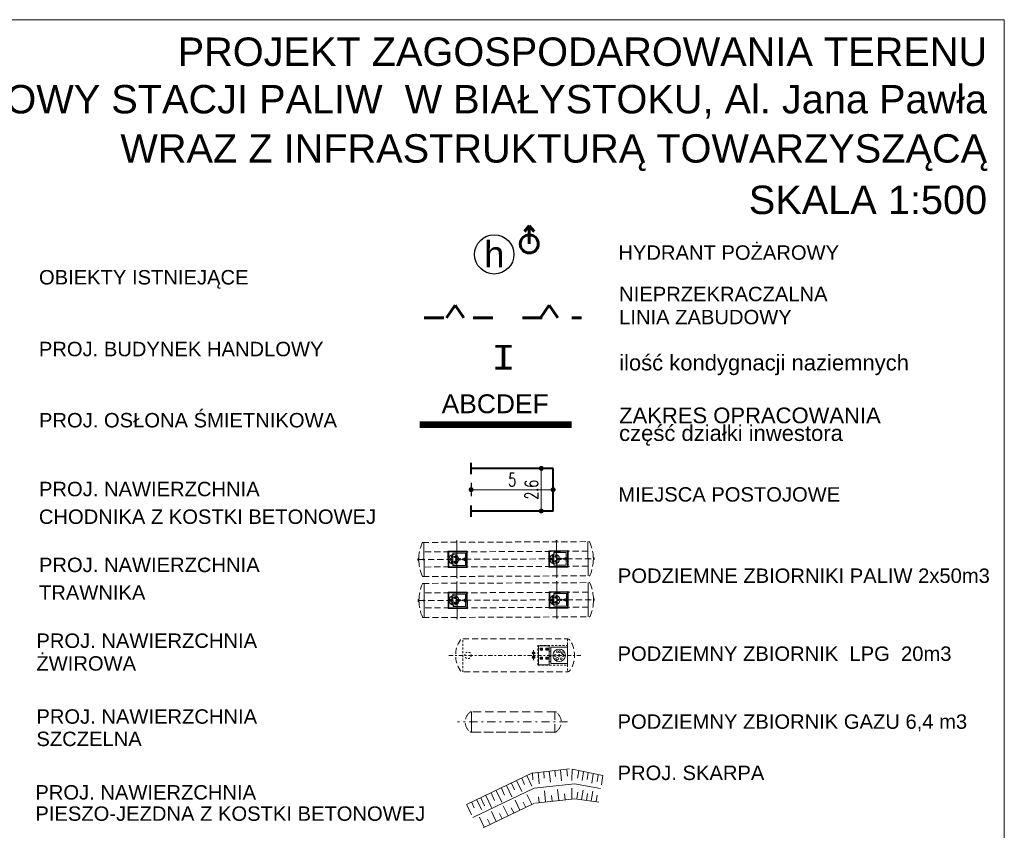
# Model space of a CAD drawing. Header units: metres. Extents: x 7472034 to 8439876, y 5890181 to 5961460.
# Tile 201 of 202: x 8439623 to 8439683, y 5890437 to 5890486. Entities that reach past the tile are written whole.
import ezdxf
from ezdxf.enums import TextEntityAlignment as Align

# ---------------------------------------------------------------- set-up
doc = ezdxf.new("R2010")
doc.units = ezdxf.units.M
doc.header["$MEASUREMENT"] = 0
for name, pattern in [('ACAD_ISO03W100', [30, 12, -18]), ('BUW', [1.5, 1, -0.5]), ('DASHDOT', [25.4, 12.7, -6.35, 0, -6.35]), ('DASHDOT2', [0.5, 0.25, -0.125, 0, -0.125]), ('DASHED', [19.05, 12.7, -6.35]), ('DASHED2', [0.375, 0.25, -0.125]), ('HIDDEN', [0.375, 0.25, -0.125]), ('HIDDEN2', [0.1875, 0.125, -0.0625])]:
    doc.linetypes.add(name, pattern=pattern)
doc.layers.get('0').update_dxf_attribs({"linetype": 'CONTINUOUS', "lineweight": 5})
doc.layers.get('Defpoints').update_dxf_attribs({"linetype": 'CONTINUOUS'})
for name, color, linetype in [('--RAMKA', 7, 'CONTINUOUS'), ('100_rzut_wym_wew', 7, 'CONTINUOUS'), ('właz', 7, 'CONTINUOUS'), ('zlew', 7, 'CONTINUOUS')]:
    doc.layers.add(name, color=color, linetype=linetype)
for name, color, linetype, lineweight in [('__GRANICA', 5, 'ACAD_ISO03W100', 80), ('a___ogony', 7, 'CONTINUOUS', 5), ('a_opisy', 7, 'CONTINUOUS', 18), ('ZAG-obrys 018 wymiary', 7, 'CONTINUOUS', 18), ('ZAG-OBRYS013', 7, 'CONTINUOUS', 13), ('ZAG-OBRYS025', 7, 'CONTINUOUS', 25), ('ZAG-OBRYS070', 7, 'CONTINUOUS', 70), ('ZAG-OPIS_020', 7, 'CONTINUOUS', 25), ('zbiorniki', 7, 'CONTINUOUS', 13), ('zrębnica', 7, 'CONTINUOUS', 5)]:
    doc.layers.add(name, color=color, linetype=linetype, lineweight=lineweight)
doc.styles.add('ARIAL', font='arial.ttf')
doc.styles.add('DIM', font='simplex.shx', dxfattribs={"width": 0.8})
doc.styles.add('RS', font='Romans.shx', dxfattribs={"width": 0.7})
doc.dimstyles.new('DIM-WEW_500', dxfattribs={"dimscale": 5, "dimtxt": 18, "dimasz": 10, "dimexe": 4, "dimexo": 8, "dimgap": 5, "dimtad": 1, "dimlfac": 0.01, "dimzin": 9, "dimdsep": 46, "dimtxsty": 'DIM', "dimblk": 'ARCHTICK', "dimcen": 5, "dimclrt": 112, "dimadec": 4, "dimazin": 2, "dimtfac": 4, "dimtmove": 0, "dimatfit": 3, "dimldrblk": 'ARCHTICK', "dimfxl": 0, "dimtolj": 1, "dimlwd": 13, "dimarcsym": 0})

# ---------------------------------------------------------------- blocks, each defined once
blk = doc.blocks.new('zb.LPG')
at = {"linetype": 'DASHDOT2', "ltscale": 2}
blk.add_line((-1, 6.485), (-1, -0.217), dxfattribs=at)
at = {"linetype": 'HIDDEN', "ltscale": 2}
for p, q in [((-0.375, 5.712), (-1.625, 5.712)), ((-0.375, 0.626), (-1.625, 0.626))]:
    blk.add_line(p, q, dxfattribs=at)
at = {"linetype": 'DASHED'}
blk.add_line((-1.625, 0.626), (-0.375, 0.626), dxfattribs=at)
at = {"linetype": 'HIDDEN', "ltscale": 2}
blk.add_lwpolyline([(-0.375, 0.626), (-0.375, 5.712, 0.167054), (-0.407, 5.804, 0.488428), (-1.593, 5.804, 0.167054), (-1.625, 5.712), (-1.625, 0.626, 0.167054), (-1.593, 0.533, 0.488428), (-0.407, 0.533, 0.167054), (-0.375, 0.626), (-0.375, 5.712)], format="xyb", close=True, dxfattribs=at)
blk = doc.blocks.new('NUMER_')
blk.add_circle((0, 0), 120)
at = {"style": 'ARIAL'}
blk.add_attdef('1', (-58.9, -80.2), '', height=170, rotation=360, dxfattribs=at)
blk = doc.blocks.new('A$C2CC52E2D')
at = {"color": 174, "linetype": 'Continuous', "lineweight": 60}
for points in [[(0.55, 1.661), (0.249, 1.31)], [(0.55, 1.661), (0.851, 1.31)], [(0.55, 0.55), (0.55, 1.561)]]:
    blk.add_lwpolyline(points, dxfattribs=at)
blk.add_circle((0.55, 0.55), 0.55, dxfattribs=at)
blk = doc.blocks.new('_Dot')
at = {"color": 0, "linetype": 'ByBlock', "lineweight": -2}
blk.add_line((-0.5, 0), (-1, 0), dxfattribs=at)
at = {"color": 0, "linetype": 'ByBlock', "const_width": 0.5}
blk.add_lwpolyline([(-0.25, 0, 1), (0.25, 0, 1)], format="xyb", close=True, dxfattribs=at)
blk = doc.blocks.new('*D110')
at = {"layer": 'Defpoints', "color": 0, "linetype": 'Continuous'}
for p in [(8439652.73, 5890459.038, 0), (8439652.73, 5890456.438, 0), (8439654.51, 5890456.438)]:
    blk.add_point(p, dxfattribs=at)
at = {"layer": 'ZAG-obrys 018 wymiary', "color": 0, "linetype": 'Continuous', "lineweight": -2}
for p, q in [((8439653.53, 5890459.038), (8439654.91, 5890459.038)), ((8439653.53, 5890456.438), (8439654.91, 5890456.438))]:
    blk.add_line(p, q, dxfattribs=at)
at = {"layer": 'ZAG-obrys 018 wymiary', "color": 0, "linetype": 'Continuous', "lineweight": 13}
blk.add_line((8439654.51, 5890458.738), (8439654.51, 5890456.738), dxfattribs=at)
at = {"layer": 'ZAG-obrys 018 wymiary', "color": 0, "linetype": 'Continuous', "lineweight": 13, "xscale": 0.3, "yscale": 0.3, "zscale": 0.3}
for p, rotation in [((8439654.51, 5890459.038), 90), ((8439654.51, 5890456.438), 270)]:
    blk.add_blockref('_Dot', p, dxfattribs=dict(at, rotation=rotation))
at = {"layer": 'ZAG-obrys 018 wymiary', "color": 112, "linetype": 'Continuous', "lineweight": 25, "insert": (8439653.91, 5890457.738), "char_height": 0.8, "attachment_point": 5, "rotation": 90, "style": 'RS'}
blk.add_mtext('\\A1;2.6', dxfattribs=at)
blk = doc.blocks.new('_ArchTick')
at = {"layer": '100_rzut_wym_wew', "color": 0, "linetype": 'Continuous', "const_width": 0.15}
blk.add_lwpolyline([(-0.5, -0.5), (0.5, 0.5)], dxfattribs=at)
blk = doc.blocks.new('*D111')
at = {"layer": 'Defpoints', "color": 0, "linetype": 'Continuous'}
for p in [(8439650.23, 5890458.959, 0), (8439655.23, 5890458.959, 0), (8439650.23, 5890457.738)]:
    blk.add_point(p, dxfattribs=at)
at = {"layer": 'ZAG-obrys 018 wymiary', "color": 0, "linetype": 'Continuous', "lineweight": -2}
for p, q in [((8439650.23, 5890458.159), (8439650.23, 5890457.338)), ((8439655.23, 5890458.159), (8439655.23, 5890457.338))]:
    blk.add_line(p, q, dxfattribs=at)
at = {"layer": 'ZAG-obrys 018 wymiary', "color": 0, "linetype": 'Continuous', "lineweight": 13}
blk.add_line((8439654.93, 5890457.738), (8439650.53, 5890457.738), dxfattribs=at)
at = {"layer": 'ZAG-obrys 018 wymiary', "color": 0, "linetype": 'Continuous', "lineweight": 13, "xscale": 0.3, "yscale": 0.3, "zscale": 0.3, "rotation": 180}
blk.add_blockref('_Dot', (8439650.23, 5890457.738), dxfattribs=at)
at = {"layer": 'ZAG-obrys 018 wymiary', "color": 0, "linetype": 'Continuous', "lineweight": 13, "xscale": 0.3, "yscale": 0.3, "zscale": 0.3}
blk.add_blockref('_Dot', (8439655.23, 5890457.738), dxfattribs=at)
at = {"layer": 'ZAG-obrys 018 wymiary', "color": 112, "linetype": 'Continuous', "lineweight": 25, "insert": (8439652.73, 5890458.338), "char_height": 0.8, "attachment_point": 5, "style": 'RS'}
blk.add_mtext('\\A1;5', dxfattribs=at)
blk = doc.blocks.new('STUDNIA NAZB')
at = {"layer": 'właz', "lineweight": 0}
blk.add_lwpolyline([(-1255, 1255), (-335, 1255), (-335, 335), (-1255, 335)], close=True, dxfattribs=at)
at = {"layer": 'właz', "linetype": 'Continuous', "lineweight": 0}
for centre, radius in [((-795, 405), 360), ((-795, 1225), 105), ((-795, 1225), 57), ((-795, 845), 57), ((-795, 845), 57), ((-795, 1045), 30), ((-981, 513), 82.5), ((-981, 298), 82.5), ((-981, 513), 30), ((-981, 298), 30), ((-795, 620), 82.5), ((-795, 190), 82.5), ((-795, 620), 30), ((-795, 190), 30), ((-609, 513), 82.5), ((-609, 298), 82.5), ((-609, 513), 30), ((-609, 298), 30)]:
    blk.add_circle(centre, radius, dxfattribs=at)
at = {"layer": 'zrębnica', "lineweight": 0}
for p, q in [((-1395, 1385), (-1395, -15)), ((-195, 1385), (-1395, 1385)), ((-1345, 1335), (-1395, 1385)), ((-1345, 1335), (-1370, 1360)), ((-1345, 35), (-1345, 1335)), ((-245, 1335), (-1345, 1335)), ((-245, 1335), (-195, 1385)), ((-245, 1335), (-220, 1360)), ((-245, 1335), (-220, 1360)), ((-245, 1335), (-220, 1360)), ((-245, 1335), (-220, 1360)), ((-245, 35), (-245, 1335)), ((-245, 35), (-245, 1335)), ((-195, -15), (-195, 1385)), ((-1345, 35), (-1395, -15)), ((-245, 35), (-1345, 35)), ((-245, 35), (-195, -15)), ((-245, 35), (-220, 10)), ((-195, -15), (-1395, -15))]:
    blk.add_line(p, q, dxfattribs=at)
blk = doc.blocks.new('A$C362D00BD')
for p, q in [((0, 174), (0, 60)), ((0, 174), (51, 174)), ((0, 60), (51, 60)), ((53, 210), (9, 174)), ((53, 24), (9, 60)), ((55, 234), (65, 234)), ((55, 0), (65, 0))]:
    blk.add_line(p, q)
blk.add_arc((1474, 117), 1424, 175.28738, 184.71262)
blk = doc.blocks.new('A$C58F05183')
blk.add_lwpolyline([(36, 23), (23, 36), (10, 23), (23, 10)], close=True)
for radius in [23, 18]:
    blk.add_circle((23, 23), radius)

msp = doc.modelspace()

# ---------------------------------------------------------------- linework, layer by layer
at = {"color": 5, "ltscale": 0.5}
for p, q in [((8439653.971, 5890440.472), (8439649.952, 5890438.538)), ((8439653.957, 5890440.452), (8439656.232, 5890440.71)), ((8439656.399, 5890440.688), (8439658.259, 5890440.297)), ((8439654.083, 5890439.524), (8439656.528, 5890439.8)), ((8439656.528, 5890439.8), (8439658.112, 5890439.512)), ((8439654.083, 5890439.524), (8439650.334, 5890437.737)), ((8439654.105, 5890438.614), (8439650.962, 5890437.113)), ((8439654.155, 5890438.619), (8439656.557, 5890438.89)), ((8439656.557, 5890438.89), (8439658.023, 5890438.685))]:
    msp.add_line(p, q, dxfattribs=at)
at = {"color": 5, "ltscale": 0.1}
for p, q in [((8439653.972, 5890440.454), (8439654.004, 5890440.036)), ((8439654.311, 5890440.493), (8439654.385, 5890439.799)), ((8439654.66, 5890440.533), (8439654.69, 5890440.137)), ((8439654.998, 5890440.578), (8439655.071, 5890439.9)), ((8439655.339, 5890440.615), (8439655.376, 5890440.239)), ((8439655.674, 5890440.651), (8439655.747, 5890439.973)), ((8439656.064, 5890440.652), (8439656.1, 5890440.276)), ((8439656.399, 5890440.688), (8439656.378, 5890440.009)), ((8439656.794, 5890440.597), (8439656.718, 5890440.146)), ((8439657.077, 5890440.546), (8439656.996, 5890439.994)), ((8439657.371, 5890440.482), (8439657.313, 5890440.057)), ((8439657.673, 5890440.397), (8439657.595, 5890439.84)), ((8439657.97, 5890440.355), (8439657.912, 5890439.937)), ((8439652.699, 5890439.847), (8439652.883, 5890439.428)), ((8439653.004, 5890439.996), (8439653.322, 5890439.331)), ((8439653.321, 5890440.15), (8439653.496, 5890439.751)), ((8439653.627, 5890440.299), (8439653.935, 5890439.654)), ((8439658.259, 5890440.297), (8439658.18, 5890439.731)), ((8439651.455, 5890439.24), (8439651.657, 5890438.781)), ((8439651.759, 5890439.388), (8439652.095, 5890438.684)), ((8439652.077, 5890439.543), (8439652.27, 5890439.105)), ((8439652.382, 5890439.692), (8439652.708, 5890439.008)), ((8439653.631, 5890439.143), (8439653.925, 5890438.528)), ((8439654.701, 5890439.374), (8439654.774, 5890438.696)), ((8439655.497, 5890439.46), (8439655.57, 5890438.782)), ((8439655.924, 5890439.182), (8439655.974, 5890438.826)), ((8439656.363, 5890439.541), (8439656.366, 5890438.869)), ((8439656.672, 5890438.879), (8439656.731, 5890439.296)), ((8439656.97, 5890438.836), (8439657.061, 5890439.418)), ((8439657.269, 5890438.786), (8439657.329, 5890439.211)), ((8439657.543, 5890438.754), (8439657.647, 5890439.342)), ((8439657.854, 5890438.712), (8439657.924, 5890439.11)), ((8439649.964, 5890438.513), (8439650.253, 5890437.908)), ((8439650.278, 5890438.667), (8439650.427, 5890438.328)), ((8439650.586, 5890438.817), (8439650.866, 5890438.231)), ((8439650.833, 5890438.937), (8439651.043, 5890438.458)), ((8439651.136, 5890439.085), (8439651.482, 5890438.361)), ((8439652.909, 5890438.798), (8439653.203, 5890438.183)), ((8439653.405, 5890438.677), (8439653.57, 5890438.358)), ((8439654.332, 5890439.009), (8439654.383, 5890438.654)), ((8439655.128, 5890439.095), (8439655.178, 5890438.74)), ((8439651.465, 5890438.109), (8439651.759, 5890437.493)), ((8439651.96, 5890437.987), (8439652.125, 5890437.669)), ((8439652.187, 5890438.454), (8439652.481, 5890437.838)), ((8439652.682, 5890438.332), (8439652.848, 5890438.013)), ((8439650.742, 5890437.764), (8439651.036, 5890437.148)), ((8439651.238, 5890437.642), (8439651.403, 5890437.324))]:
    msp.add_line(p, q, dxfattribs=at)
at = {"layer": '__GRANICA', "color": 246, "lineweight": 60, "ltscale": 0.1}
for p, q in [((8439648.728, 5890468.218), (8439649.255, 5890469)), ((8439649.781, 5890468.218), (8439649.255, 5890469)), ((8439654.458, 5890468.218), (8439654.984, 5890469)), ((8439655.511, 5890468.218), (8439654.984, 5890469)), ((8439647.363, 5890468.218), (8439656.951, 5890468.218))]:
    msp.add_line(p, q, dxfattribs=at)
at = {"layer": 'a___ogony', "ltscale": 0.1}
msp.add_lwpolyline([(8439175.585, 5890486.406), (8439682.733, 5890486.406), (8439682.733, 5890289.798), (8439175.585, 5890289.798)], close=True, dxfattribs=at)
at = {"layer": 'a_opisy', "color": 0, "linetype": 'HIDDEN2', "lineweight": 15, "ltscale": 3}
for p, q in [((8439647.287, 5890454.523), (8439657.424, 5890454.57)), ((8439647.042, 5890453.48), (8439657.679, 5890453.529)), ((8439657.358, 5890453.986), (8439647.358, 5890453.94)), ((8439657.363, 5890453.069), (8439647.363, 5890453.023)), ((8439647.297, 5890452.439), (8439657.434, 5890452.486)), ((8439647.299, 5890452.023), (8439657.436, 5890452.07)), ((8439657.37, 5890451.486), (8439647.37, 5890451.44)), ((8439647.054, 5890450.98), (8439657.69, 5890451.029)), ((8439657.374, 5890450.569), (8439647.374, 5890450.523)), ((8439647.309, 5890449.939), (8439657.445, 5890449.986))]:
    msp.add_line(p, q, dxfattribs=at)
at = {"layer": 'a_opisy', "linetype": 'DASHED2', "lineweight": 18, "ltscale": 200}
for p, q in [((8439654.349, 5890447.059, 0), (8439654.349, 5890448.209, 0)), ((8439654.999, 5890447.059, 0), (8439654.999, 5890448.209, 0)), ((8439655.099, 5890447.134, 0), (8439655.099, 5890448.134, 0)), ((8439656.099, 5890447.134, 0), (8439656.099, 5890448.134, 0)), ((8439654.576, 5890447.943, 0), (8439654.576, 5890448.083, 0)), ((8439654.576, 5890447.393, 0), (8439654.576, 5890447.533, 0)), ((8439654.777, 5890447.393, 0), (8439654.777, 5890447.533, 0)), ((8439654.921, 5890447.393, 0), (8439654.921, 5890447.533, 0))]:
    msp.add_line(p, q, dxfattribs=at)
at = {"layer": 'a_opisy', "lineweight": 5, "ltscale": 0.5}
for p, q in [((8439654.999, 5890448.209, 0), (8439654.349, 5890448.209, 0)), ((8439656.099, 5890448.134, 0), (8439655.099, 5890448.134, 0)), ((8439656.103, 5890448.134, 0), (8439655.103, 5890448.134, 0)), ((8439654.999, 5890447.059, 0), (8439654.349, 5890447.059, 0)), ((8439656.099, 5890447.134, 0), (8439655.099, 5890447.134, 0)), ((8439656.103, 5890447.134, 0), (8439655.103, 5890447.134, 0))]:
    msp.add_line(p, q, dxfattribs=at)
at = {"layer": 'a_opisy', "color": 0, "linetype": 'DASHDOT2', "lineweight": 5}
msp.add_line((8439656.928, 5890447.634, 0), (8439648.826, 5890447.634, 0), dxfattribs=at)
at = {"layer": 'a_opisy', "linetype": 'DASHDOT', "lineweight": 5, "ltscale": 0.5}
for p, q in [((8439654.164, 5890447.523, 0), (8439653.925, 5890447.523, 0)), ((8439654.164, 5890447.773, 0), (8439653.926, 5890447.773, 0)), ((8439654.035, 5890447.338, 0), (8439654.035, 5890447.946, 0)), ((8439654.572, 5890448.013, 0), (8439654.432, 5890448.013, 0)), ((8439654.576, 5890448.013, 0), (8439654.436, 5890448.013, 0)), ((8439654.502, 5890447.943, 0), (8439654.502, 5890448.083, 0)), ((8439654.502, 5890447.393, 0), (8439654.502, 5890447.533, 0)), ((8439654.917, 5890448.013, 0), (8439654.777, 5890448.013, 0)), ((8439654.921, 5890448.013, 0), (8439654.781, 5890448.013, 0)), ((8439654.847, 5890447.943, 0), (8439654.847, 5890448.083, 0)), ((8439654.851, 5890447.393, 0), (8439654.851, 5890447.533, 0)), ((8439654.572, 5890447.463, 0), (8439654.432, 5890447.463, 0)), ((8439654.576, 5890447.463, 0), (8439654.436, 5890447.463, 0)), ((8439654.917, 5890447.463, 0), (8439654.777, 5890447.463, 0)), ((8439654.921, 5890447.463, 0), (8439654.781, 5890447.463, 0))]:
    msp.add_line(p, q, dxfattribs=at)
at = {"layer": 'a_opisy', "lineweight": 5}
for p, q in [((8439654.432, 5890447.943, 0), (8439654.432, 5890448.083, 0)), ((8439654.572, 5890448.083, 0), (8439654.432, 5890448.083, 0)), ((8439654.572, 5890447.943, 0), (8439654.432, 5890447.943, 0)), ((8439654.432, 5890447.393, 0), (8439654.432, 5890447.533, 0)), ((8439654.572, 5890447.533, 0), (8439654.432, 5890447.533, 0)), ((8439654.576, 5890448.083, 0), (8439654.436, 5890448.083, 0)), ((8439654.576, 5890447.943, 0), (8439654.436, 5890447.943, 0)), ((8439654.576, 5890447.533, 0), (8439654.436, 5890447.533, 0)), ((8439654.917, 5890448.083, 0), (8439654.777, 5890448.083, 0)), ((8439654.777, 5890447.943, 0), (8439654.777, 5890448.083, 0)), ((8439654.917, 5890447.943, 0), (8439654.777, 5890447.943, 0)), ((8439654.917, 5890447.533, 0), (8439654.777, 5890447.533, 0)), ((8439654.921, 5890448.083, 0), (8439654.781, 5890448.083, 0)), ((8439654.921, 5890447.943, 0), (8439654.781, 5890447.943, 0)), ((8439654.921, 5890447.533, 0), (8439654.781, 5890447.533, 0)), ((8439654.921, 5890447.943, 0), (8439654.921, 5890448.083, 0)), ((8439654.572, 5890447.393, 0), (8439654.432, 5890447.393, 0)), ((8439654.576, 5890447.393, 0), (8439654.436, 5890447.393, 0)), ((8439654.917, 5890447.393, 0), (8439654.777, 5890447.393, 0)), ((8439654.921, 5890447.393, 0), (8439654.781, 5890447.393, 0))]:
    msp.add_line(p, q, dxfattribs=at)
at = {"layer": 'a_opisy', "lineweight": 18}
for p, q in [((8439655.1, 5890447.885, 0), (8439654.999, 5890447.885, 0)), ((8439655.1, 5890447.567, 0), (8439654.999, 5890447.567, 0)), ((8439655.104, 5890447.885, 0), (8439655.003, 5890447.885, 0)), ((8439655.104, 5890447.567, 0), (8439655.003, 5890447.567, 0)), ((8439655.099, 5890447.25, 0), (8439654.999, 5890447.25, 0)), ((8439655.103, 5890447.25, 0), (8439655.003, 5890447.25, 0))]:
    msp.add_line(p, q, dxfattribs=at)
at = {"layer": 'a_opisy', "color": 0, "linetype": 'HIDDEN2', "lineweight": 15, "ltscale": 3, "elevation": 0, "flags": 128}
msp.add_lwpolyline([(8439649.724, 5890448.634), (8439656.099, 5890448.634, -0.253578), (8439656.266, 5890448.543, -0.29701), (8439656.266, 5890446.725, -0.253578), (8439656.099, 5890446.634), (8439649.724, 5890446.634, -0.253578), (8439649.557, 5890446.725, -0.29701), (8439649.557, 5890448.543, -0.253578)], format="xyb", close=True, dxfattribs=at)
at = {"layer": 'a_opisy', "color": 0, "linetype": 'HIDDEN2', "lineweight": 15, "elevation": 0, "flags": 128}
for points in [[(8439649.724, 5890446.634), (8439649.724, 5890448.634)], [(8439654.299, 5890447.034), (8439654.299, 5890448.234), (8439656.099, 5890448.234), (8439656.099, 5890447.034), (8439654.299, 5890447.034)], [(8439656.099, 5890448.634), (8439656.099, 5890446.634)]]:
    msp.add_lwpolyline(points, dxfattribs=at)
at = {"layer": 'a_opisy', "color": 0, "linetype": 'HIDDEN2', "lineweight": 15, "ltscale": 0.2}
msp.add_circle((8439650.04, 5890447.634, 0), 0.2, dxfattribs=at)
at = {"layer": 'a_opisy', "lineweight": 5}
for centre, radius in [((8439654.035, 5890447.773, 0), 0.075), ((8439654.035, 5890447.523, 0), 0.075), ((8439655.599, 5890447.634, 0), 0.38), ((8439655.359, 5890447.634, 0), 0.06), ((8439655.503, 5890447.854, 0), 0.06), ((8439655.599, 5890447.634, 0), 0.06), ((8439655.645, 5890447.871, 0), 0.06), ((8439655.783, 5890447.789, 0), 0.06), ((8439655.839, 5890447.634, 0), 0.075), ((8439655.479, 5890447.426, 0), 0.075), ((8439655.719, 5890447.426, 0), 0.06)]:
    msp.add_circle(centre, radius, dxfattribs=at)
at = {"layer": 'a_opisy', "color": 0, "linetype": 'HIDDEN2', "lineweight": 15, "ltscale": 3}
for centre, start, end in [((8439649.592, 5890453.492), 156.7638, 203.76822), ((8439655.129, 5890453.517), 336.7638, 23.76822), ((8439649.603, 5890450.992), 156.7638, 203.76822), ((8439655.141, 5890451.017), 336.7638, 23.76822)]:
    msp.add_arc(centre, 2.549, start, end, dxfattribs=at)
at = {"layer": 'ZAG-OBRYS025', "color": 250, "linetype": 'DASHED', "lineweight": 40, "ltscale": 200}
for p, q in [((8439650.23, 5890458.693, 0), (8439650.23, 5890459.383, 0)), ((8439650.23, 5890456.093, 0), (8439650.23, 5890456.783, 0))]:
    msp.add_line(p, q, dxfattribs=at)
at = {"layer": 'ZAG-OBRYS025', "color": 250, "linetype": 'DASHED', "lineweight": 40, "ltscale": 1.8}
for p, q in [((8439655.23, 5890459.038, 0), (8439650.23, 5890459.038, 0)), ((8439655.23, 5890456.438, 0), (8439650.23, 5890456.438, 0))]:
    msp.add_line(p, q, dxfattribs=at)
at = {"layer": 'ZAG-OBRYS025', "color": 250, "linetype": 'DASHED', "lineweight": 40, "ltscale": 1.8, "elevation": 0}
msp.add_lwpolyline([(8439655.23, 5890456.438), (8439655.23, 5890459.038)], dxfattribs=at)
at = {"layer": 'ZAG-OBRYS070', "color": 196, "linetype": 'BUW', "lineweight": 50, "ltscale": 3, "const_width": 0.4, "flags": 128}
msp.add_lwpolyline([(8439647.103, 5890461.703), (8439647.103, 5890461.703), (8439656.366, 5890461.703), (8439656.366, 5890461.703)], dxfattribs=at)
at = {"layer": 'zbiorniki', "linetype": 'DASHED', "lineweight": 0, "ltscale": 100}
for p, q in [((8439647.365, 5890452.44), (8439647.356, 5890454.523)), ((8439649.322, 5890454.612), (8439649.389, 5890454.612)), ((8439649.366, 5890452.369), (8439649.355, 5890454.611)), ((8439655.472, 5890454.642), (8439655.405, 5890454.642)), ((8439655.449, 5890452.398), (8439655.439, 5890454.641)), ((8439657.365, 5890452.487), (8439657.356, 5890454.57)), ((8439657.365, 5890452.481), (8439657.356, 5890454.564)), ((8439657.365, 5890452.481), (8439657.356, 5890454.564)), ((8439647.035, 5890453.399), (8439647.034, 5890453.561)), ((8439647.042, 5890453.561), (8439647.034, 5890453.561)), ((8439657.678, 5890453.611), (8439657.686, 5890453.611)), ((8439657.687, 5890453.448), (8439657.686, 5890453.611)), ((8439657.686, 5890453.557), (8439657.724, 5890453.557)), ((8439657.724, 5890453.502), (8439657.724, 5890453.557)), ((8439647.034, 5890453.507), (8439646.997, 5890453.507)), ((8439646.997, 5890453.452), (8439646.997, 5890453.507)), ((8439647.035, 5890453.452), (8439646.997, 5890453.452)), ((8439647.043, 5890453.399), (8439647.035, 5890453.399)), ((8439657.679, 5890453.448), (8439657.687, 5890453.448)), ((8439657.687, 5890453.502), (8439657.724, 5890453.502)), ((8439649.332, 5890452.369), (8439649.399, 5890452.369)), ((8439649.332, 5890452.369), (8439649.399, 5890452.369)), ((8439655.482, 5890452.399), (8439655.416, 5890452.398)), ((8439655.482, 5890452.399), (8439655.416, 5890452.398)), ((8439647.377, 5890449.94), (8439647.367, 5890452.023)), ((8439649.334, 5890452.112), (8439649.4, 5890452.112)), ((8439649.377, 5890449.869), (8439649.367, 5890452.111)), ((8439655.484, 5890452.142), (8439655.417, 5890452.142)), ((8439655.461, 5890449.898), (8439655.45, 5890452.141)), ((8439657.377, 5890449.987), (8439657.367, 5890452.07)), ((8439657.377, 5890449.981), (8439657.367, 5890452.064)), ((8439657.377, 5890449.981), (8439657.367, 5890452.064)), ((8439647.046, 5890451.007), (8439647.009, 5890451.007)), ((8439647.009, 5890450.952), (8439647.009, 5890451.007)), ((8439647.046, 5890450.952), (8439647.009, 5890450.952)), ((8439647.047, 5890450.899), (8439647.046, 5890451.061)), ((8439647.054, 5890451.061), (8439647.046, 5890451.061)), ((8439647.054, 5890450.899), (8439647.047, 5890450.899)), ((8439657.69, 5890451.111), (8439657.698, 5890451.111)), ((8439657.691, 5890450.948), (8439657.698, 5890450.948)), ((8439657.698, 5890450.948), (8439657.698, 5890451.111)), ((8439657.698, 5890451.057), (8439657.735, 5890451.057)), ((8439657.698, 5890451.002), (8439657.736, 5890451.002)), ((8439657.736, 5890451.002), (8439657.735, 5890451.057)), ((8439649.344, 5890449.869), (8439649.411, 5890449.869)), ((8439649.344, 5890449.869), (8439649.411, 5890449.869)), ((8439655.494, 5890449.899), (8439655.427, 5890449.898)), ((8439655.494, 5890449.899), (8439655.427, 5890449.898))]:
    msp.add_line(p, q, dxfattribs=at)
for centre, start, end in [((8439647.287, 5890454.481), 90.26599, 156.7638), ((8439657.424, 5890454.528), 23.76822, 90.26599), ((8439647.297, 5890452.481), 203.76822, 270.26599), ((8439657.434, 5890452.528), 270.26599, 336.7638), ((8439647.299, 5890451.981), 90.26599, 156.7638), ((8439657.436, 5890452.028), 23.76822, 90.26599), ((8439647.308, 5890449.981), 203.76822, 270.26599), ((8439657.445, 5890450.028), 270.26599, 336.7638)]:
    msp.add_arc(centre, 0.0417, start, end, dxfattribs=at)

# ---------------------------------------------------------------- block references
at = {"ltscale": 0.1}
msp.add_blockref('A$C2CC52E2D', (8439653.229, 5890472.178), dxfattribs=at)
at = {"layer": 'ZAG-OBRYS013', "rotation": 269.9999999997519}
msp.add_blockref('zb.LPG', (8439649.629, 5890442.571), dxfattribs=at)
at = {"layer": 'ZAG-OPIS_020', "lineweight": 9}
ref = msp.add_blockref('NUMER_', (8439651.644, 5890472.093), dxfattribs=dict(at, xscale=0.01, yscale=0.01, zscale=0.01))
ref.add_attrib('1', 'h', dxfattribs={"layer": '0', "height": 1.6, "style": 'ARIAL'}).set_placement((8439651.644, 5890472.093), align=Align.MIDDLE_CENTER)
at = {"layer": 'zbiorniki', "linetype": 'DASHED', "lineweight": 0, "ltscale": 100, "yscale": 0.0008333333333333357, "zscale": 0.0008333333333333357}
for name, p, xscale, rotation in [('A$C362D00BD', (8439646.993, 5890453.382), 0.0008333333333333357, 0.2659895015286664), ('A$C58F05183', (8439657.422, 5890453.509), -0.0008333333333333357, 0.2659895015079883), ('A$C58F05183', (8439657.422, 5890453.509), -0.0008333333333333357, 0.2659895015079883), ('A$C362D00BD', (8439657.729, 5890453.432), -0.0008333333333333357, 0.2659895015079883), ('A$C58F05183', (8439647.299, 5890453.462), 0.0008333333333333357, 0.2659895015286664), ('A$C58F05183', (8439647.299, 5890453.462), 0.0008333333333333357, 0.2659895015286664), ('A$C362D00BD', (8439657.74, 5890450.932), -0.0008333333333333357, 0.2659895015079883), ('A$C362D00BD', (8439647.005, 5890450.882), 0.0008333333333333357, 0.2659895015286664), ('A$C58F05183', (8439647.311, 5890450.962), 0.0008333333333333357, 0.2659895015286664), ('A$C58F05183', (8439647.311, 5890450.962), 0.0008333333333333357, 0.2659895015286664), ('A$C58F05183', (8439657.434, 5890451.009), -0.0008333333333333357, 0.2659895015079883), ('A$C58F05183', (8439657.434, 5890451.009), -0.0008333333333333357, 0.2659895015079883)]:
    msp.add_blockref(name, p, dxfattribs=dict(at, xscale=xscale, rotation=rotation))
at = {"layer": 'zlew', "ltscale": 0.3, "xscale": -0.0008333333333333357, "yscale": 0.0008333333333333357, "zscale": 0.0008333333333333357, "rotation": 270.265989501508}
for p in [(8439648.834, 5890454.151), (8439654.985, 5890454.179), (8439648.845, 5890451.651), (8439648.845, 5890451.651), (8439654.997, 5890451.679), (8439654.997, 5890451.679)]:
    msp.add_blockref('STUDNIA NAZB', p, dxfattribs=at)

# ---------------------------------------------------------------- texts
at = {"layer": '--RAMKA', "lineweight": 25, "style": 'ARIAL'}
for s, height, p in [('ilość kondygnacji naziemnych', 0.96, (8439659.255, 5890465.01)), ('ABCDEF', 1.152, (8439648.436, 5890462.403)), ('ZAKRES OPRACOWANIA', 0.96, (8439659.255, 5890461.79)), ('część działki inwestora', 0.96, (8439659.255, 5890460.711))]:
    msp.add_text(s, height=height, dxfattribs=at).set_placement(p)
at = {"layer": 'ZAG-OPIS_020', "lineweight": 25, "style": 'ARIAL'}
for s, p in [(' PROJEKT ZAGOSPODAROWANIA TERENU', (8439681.688, 5890483.587)), ('BUDOWY STACJI PALIW  W BIAŁYSTOKU, Al. Jana Pawła', (8439681.688, 5890480.69)), ('WRAZ Z INFRASTRUKTURĄ TOWARZYSZĄCĄ', (8439681.688, 5890477.687)), ('SKALA 1:500', (8439681.688, 5890474.55))]:
    msp.add_text(s, height=1.7325, dxfattribs=at).set_placement(p, align=Align.RIGHT)
for s, p in [('HYDRANT POŻAROWY', (8439659.207, 5890471.762)), ('OBIEKTY ISTNIEJĄCE', (8439623.891, 5890470.256)), ('PROJ. BUDYNEK HANDLOWY', (8439623.884, 5890465.878)), ('PROJ. OSŁONA ŚMIETNIKOWA', (8439623.891, 5890461.537)), ('PROJ. NAWIERZCHNIA', (8439623.891, 5890457.339)), ('MIEJSCA POSTOJOWE', (8439659.206, 5890457.012, 0)), ('CHODNIKA Z KOSTKI BETONOWEJ', (8439623.884, 5890455.652)), ('PROJ. NAWIERZCHNIA', (8439623.891, 5890452.714)), ('TRAWNIKA', (8439623.891, 5890451.028)), ('PROJ. NAWIERZCHNIA', (8439623.734, 5890448.089)), ('ŻWIROWA', (8439623.734, 5890446.702)), ('PROJ. NAWIERZCHNIA', (8439623.734, 5890443.464)), ('SZCZELNA', (8439623.734, 5890442.1)), ('PROJ. NAWIERZCHNIA', (8439623.671, 5890438.839)), ('PIESZO-JEZDNA Z KOSTKI BETONOWEJ', (8439623.671, 5890437.543))]:
    msp.add_text(s, height=0.88, dxfattribs=at).set_placement(p)
for s, p in [('NIEPRZEKRACZALNA', (8439659.255, 5890469.674)), ('LINIA ZABUDOWY', (8439659.255, 5890468.268)), ('PODZIEMNE ZBIORNIKI PALIW 2x50m3', (8439659.176, 5890452.493)), ('PODZIEMNY ZBIORNIK  LPG  20m3', (8439659.158, 5890447.738)), ('PODZIEMNY ZBIORNIK GAZU 6,4 m3', (8439659.158, 5890443.595)), ('PROJ. SKARPA ', (8439659.158, 5890440.469))]:
    msp.add_text(s, height=0.88, dxfattribs=at).set_placement(p, align=Align.MIDDLE_LEFT)
at = {"layer": 'ZAG-OPIS_020', "lineweight": 25, "insert": (8439651.459, 5890466.565, 0), "char_height": 1.5, "width": 0.007, "attachment_point": 1, "style": 'ARIAL'}
msp.add_mtext('{\\fCourier New|b0|i0|c0|p49;I}', dxfattribs=at)

# ---------------------------------------------------------------- dimensions: what is measured, and where the dimension line sits
at = {"layer": 'ZAG-obrys 018 wymiary', "linetype": 'Continuous', "lineweight": 25}
dim = msp.add_linear_dim(base=(8439650.23, 5890457.738), p1=(8439655.23, 5890458.959, 0), p2=(8439650.23, 5890458.959, 0), dimstyle='DIM-WEW_500', override={"dimscale": 0.1, "dimtxt": 8, "dimasz": 3, "dimgap": 2, "dimlfac": 1, "dimtxsty": 'RS', "dimblk1": 'Dot', "dimblk2": 'Dot', "dimsah": 1, "dimfxl": 50, "dimfxlon": 1}, dxfattribs=at)
dim.commit()
dim.dimension.update_dxf_attribs({"geometry": '*D111', "text_midpoint": (8439652.73, 5890458.338)})
dim = msp.add_linear_dim(base=(8439654.51, 5890456.438), p1=(8439652.73, 5890459.038, 0), p2=(8439652.73, 5890456.438, 0), angle=90, dimstyle='DIM-WEW_500', override={"dimscale": 0.1, "dimtxt": 8, "dimasz": 3, "dimgap": 2, "dimlfac": 1, "dimtxsty": 'RS', "dimblk1": 'Dot', "dimblk2": 'Dot', "dimsah": 1, "dimfxl": 50, "dimfxlon": 1}, dxfattribs=at)
dim.commit()
dim.dimension.update_dxf_attribs({"geometry": '*D110', "text_midpoint": (8439654.51, 5890457.738), "dimtype": 160})

doc.saveas('drawing.dxf')
